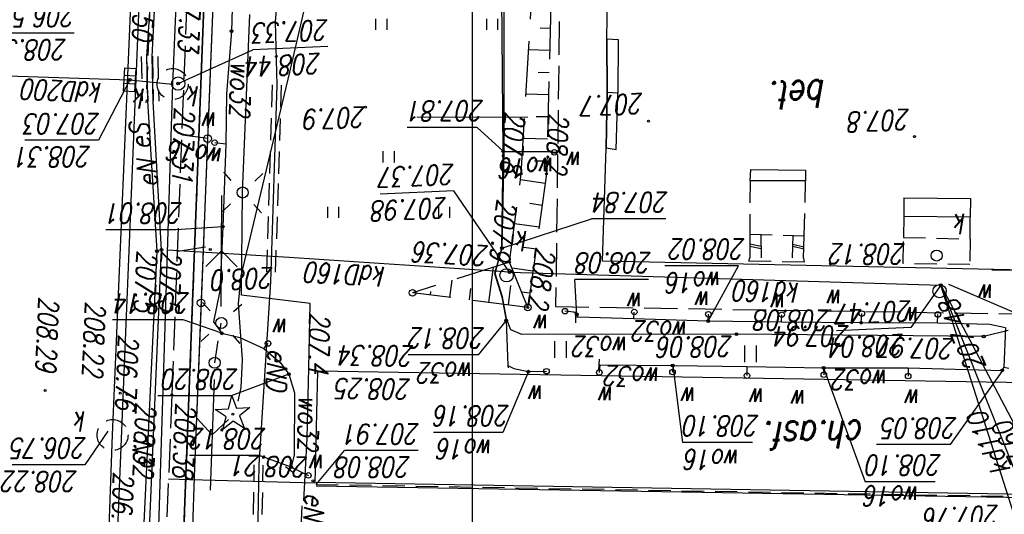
# Model space of a CAD drawing. Extents: x -110 to 11927435, y -6590197 to 5675023.
# Tile 51 of 71: x -69 to -25, y -143 to -121. Entities that reach past the tile are written whole.
import ezdxf
from ezdxf.enums import TextEntityAlignment as Align

# ---------------------------------------------------------------- set-up
doc = ezdxf.new("R2010")
doc.units = 0
doc.header["$PDMODE"] = 33
doc.header["$PDSIZE"] = 0.3
for name, pattern in [('1', [0]), ('2', [1.5, 1, -0.5]), ('BGT', [0]), ('BLO', [0]), ('BUD', [0]), ('BUW', [1.5, 1, -0.5]), ('KOC', [2, 1.5, -0.5]), ('KOJ', [0]), ('KOU', [1.5, 1, -0.5]), ('UBE', [1.5, 1, -0.5]), ('UOK', [1.5, 1, -0.5]), ('UPE', [0]), ('UPK', [0]), ('UPW', [0]), ('UXE', [1.5, 1, -0.5]), ('WRC', [0]), ('WSD', [3.5, 2.5, -1]), ('WSQ', [3.5, 2.5, -1])]:
    doc.linetypes.add(name, pattern=pattern)
doc.layers.get('0').update_dxf_attribs({"color": 250, "linetype": 'CONTINUOUS', "lineweight": 100})
doc.layers.add('_0', color=7, linetype='CONTINUOUS')
doc.layers.add('PARSI', color=7, linetype='CONTINUOUS', lineweight=20, true_color=0x0a0909)
doc.styles.add('K1_ACAD', font='romans.shx', dxfattribs={"width": 0.8, "oblique": 12})
doc.linetypes.add('BGS', pattern='A,3.75,[45,msgB.shx,S=0.625,R=0,X=0,Y=0],3.75', length=7.5)

# ---------------------------------------------------------------- blocks, each defined once
blk = doc.blocks.new('other_BUJ')
at = {"linetype": 'Continuous'}
blk.add_circle((0, 0), 0.25, dxfattribs=at)
blk = doc.blocks.new('other_WSU')
at = {"linetype": 'Continuous'}
blk.add_circle((0, 0), 0.045, dxfattribs=at)
blk = doc.blocks.new('other_WSP')
at = {"linetype": 'Continuous'}
blk.add_circle((0, 0), 0.045, dxfattribs=at)
blk = doc.blocks.new('other_SLS')
at = {"linetype": 'Continuous'}
blk.add_circle((0, 0), 0.25, dxfattribs=at)
blk = doc.blocks.new('other_PNN')
at = {"linetype": 'Continuous'}
for p, q in [((3.25, 0), (2.5429, 0.7071)), ((0.75, 0), (5.75, 0)), ((3.25, 0), (2.5429, -0.7071))]:
    blk.add_line(p, q, dxfattribs=at)
blk = doc.blocks.new('other_LAT')
at = {"linetype": 'Continuous'}
for p, q in [((0, 0.75), (0, 1.25)), ((-1.25, 0), (-0.75, 0)), ((0.75, 0), (1.25, 0)), ((0, -0.75), (0, -1.25))]:
    blk.add_line(p, q, dxfattribs=at)
blk = doc.blocks.new('other_UGE')
at = {"linetype": 'Continuous'}
blk.add_circle((0, 0), 0.0625, dxfattribs=at)
blk = doc.blocks.new('other_WLZ')
at = {"linetype": 'Continuous'}
blk.add_circle((0, 0), 0.3, dxfattribs=at)
blk = doc.blocks.new('other_KRA')
at = {"linetype": 'Continuous'}
for p, q in [((-0.525, -0.25), (-0.525, 0.25)), ((-0.525, 0.25), (0.525, 0.25)), ((-0.175, -0.25), (-0.175, 0.25)), ((0.175, -0.25), (0.175, 0.25)), ((0.525, 0.25), (0.525, -0.25)), ((0.525, -0.25), (-0.525, -0.25))]:
    blk.add_line(p, q, dxfattribs=at)
blk = doc.blocks.new('other_UGK')
at = {"linetype": 'Continuous'}
blk.add_circle((0, 0), 0.0625, dxfattribs=at)
blk = doc.blocks.new('ARM')
at = {"linetype": 'Continuous'}
blk.add_circle((0, 0), 0.125, dxfattribs=at)
blk = doc.blocks.new('other_UGW')
at = {"linetype": 'Continuous'}
blk.add_circle((0, 0), 0.0625, dxfattribs=at)
blk = doc.blocks.new('other_USW')
at = {"linetype": 'Continuous'}
blk.add_line((0, -0.25), (0, 0.25), dxfattribs=at)
blk = doc.blocks.new('other_DIG')
at = {"linetype": 'Continuous'}
for p, q in [((-0.3012, 0.09375), (-0.4937, 0.6621)), ((-0.4937, 0.6621), (-0.0039, 0.31545)), ((-0.0039, 0.31545), (0.4771, 0.67415)), ((0.4771, 0.67415), (0.2988, 0.1012)), ((-0.78225, -0.26495), (-0.3012, 0.09375)), ((0.2988, 0.1012), (0.7886, -0.24545)), ((-0.18225, -0.2575), (-0.78225, -0.26495)), ((0.01025, -0.82585), (-0.18225, -0.2575)), ((0.1886, -0.2529), (0.01025, -0.82585)), ((0.7886, -0.24545), (0.1886, -0.2529))]:
    blk.add_line(p, q, dxfattribs=at)
blk.add_circle((0, 0), 0.045, dxfattribs=at)
blk = doc.blocks.new('TRA1')
at = {"linetype": 'Continuous'}
for p, q in [((-0.2625, -0.375), (-0.2625, 0.375)), ((0.2625, -0.375), (0.2625, 0.375))]:
    blk.add_line(p, q, dxfattribs=at)
blk = doc.blocks.new('other_TRA')
at = {"linetype": 'Continuous'}
for p, q in [((-2.75, 1.37695), (-2.75, 0.87695)), ((-2.25, 1.37695), (-2.25, 0.87695)), ((2.25, 1.37695), (2.25, 0.87695)), ((2.75, 1.37695), (2.75, 0.87695)), ((-0.25, -1.12305), (-0.25, -1.62305)), ((0.25, -1.12305), (0.25, -1.62305))]:
    blk.add_line(p, q, dxfattribs=at)
blk = doc.blocks.new('mzsk01')
at = {"layer": 'PARSI'}
for p, q in [((0, -5), (0, 5)), ((5, 0), (-5, 0))]:
    blk.add_line(p, q, dxfattribs=at)
blk = doc.blocks.new('mdcp Łuszczanowiece')
at = {"layer": '_0'}
for p, q in [((6591200, 5674750), (6591200, 5675000)), ((6591213.17, 5674822.79), (6591209.285, 5674720.792)), ((6591213.17, 5674822.79), (6591210.449, 5674751.347)), ((6591210.81, 5674760.84), (6591213.17, 5674822.79))]:
    blk.add_line(p, q, dxfattribs=at)
at = {"layer": '_0', "linetype": 'UPK'}
for p, q in [((6591218.045, 5674864.199), (6591216.226, 5674814.336)), ((6591213.517, 5674798.506), (6591215.424, 5674858.608)), ((6591173.975, 5674822.908), (6591178.863, 5674807.576)), ((6591173.896, 5674820.061), (6591178.863, 5674807.576)), ((6591142.609, 5674817.71), (6591207.045, 5674816.643)), ((6591142.607, 5674817.55), (6591207.043, 5674816.483)), ((6591178.863, 5674807.576), (6591173.828, 5674817.135)), ((6591216.226, 5674814.336), (6591214.111, 5674764.394)), ((6591216.226, 5674814.336), (6591214.111, 5674764.394)), ((6591178.515, 5674807.531), (6591175.538, 5674808.818)), ((6591198.317, 5674806.988), (6591178.863, 5674807.576)), ((6591198.317, 5674806.988), (6591208.258, 5674806.324)), ((6591208.258, 5674806.324), (6591213.755, 5674805.998)), ((6591211.897, 5674758.816), (6591213.517, 5674798.506)), ((6591211.897, 5674758.816), (6591213.517, 5674798.506)), ((6591215.451, 5674798.316), (6591213.517, 5674798.506)), ((6591221.951, 5674798.108), (6591215.451, 5674798.316))]:
    blk.add_line(p, q, dxfattribs=at)
at = {"layer": '_0', "linetype": 'KOJ'}
for p, q in [((6591213.829, 5674765.013), (6591216.631, 5674834.051)), ((6591213.829, 5674765.013), (6591216.631, 5674834.051)), ((6591206.988, 5674811.451), (6591207.096, 5674816.51)), ((6591206.988, 5674811.451), (6591207.096, 5674816.51)), ((6591207.096, 5674816.51), (6591212.723, 5674816.36)), ((6591207.096, 5674816.51), (6591212.723, 5674816.36)), ((6591212.723, 5674816.36), (6591213.71, 5674816.332)), ((6591173.788, 5674812.008), (6591206.988, 5674811.451)), ((6591175.058, 5674806.896), (6591194.123, 5674806.493)), ((6591194.123, 5674806.493), (6591193.967, 5674801.381)), ((6591193.967, 5674801.381), (6591193.922, 5674798.886)), ((6591193.922, 5674798.886), (6591193.933, 5674796.464)), ((6591193.933, 5674796.464), (6591193.66, 5674777.423))]:
    blk.add_line(p, q, dxfattribs=at)
at = {"layer": '_0', "linetype": 'KOC'}
for p, q in [((6591213.549, 5674812.531), (6591214.355, 5674832.224)), ((6591213.039, 5674799.018), (6591213.549, 5674812.531)), ((6591196.24, 5674808.543), (6591175.586, 5674808.87)), ((6591195.72, 5674767.689), (6591196.24, 5674808.543)), ((6591195.72, 5674767.689), (6591196.24, 5674808.543)), ((6591213.284, 5674806.048), (6591212.029, 5674805.851)), ((6591211.935, 5674800.966), (6591213.069, 5674800.818)), ((6591212.577, 5674786.784), (6591213.039, 5674799.018))]:
    blk.add_line(p, q, dxfattribs=at)
at = {"layer": '_0', "linetype": 'UPE'}
for p, q in [((6591214.8, 5674824.08), (6591214.02, 5674805.99)), ((6591215.07, 5674824.07), (6591214.22, 5674806.04)), ((6591207.96, 5674823.839), (6591207.668, 5674817.539)), ((6591209.662, 5674817.369), (6591209.761, 5674823.153)), ((6591207.599, 5674817.312), (6591207.442, 5674814.478)), ((6591209.633, 5674815.69), (6591209.662, 5674817.369)), ((6591209.099, 5674807.43), (6591209.633, 5674815.69)), ((6591207.442, 5674814.478), (6591207.371, 5674811.32)), ((6591207.371, 5674811.32), (6591207.306, 5674808.406)), ((6591207.306, 5674808.406), (6591210.405, 5674808.025)), ((6591210.405, 5674808.025), (6591210.359, 5674803.398)), ((6591208.82, 5674798.549), (6591209.099, 5674807.43)), ((6591214.02, 5674805.99), (6591214.39, 5674799.29)), ((6591214.22, 5674806.04), (6591214.64, 5674799.26)), ((6591210.359, 5674803.398), (6591210.03, 5674795.374)), ((6591214.39, 5674799.29), (6591214.44, 5674797.27)), ((6591214.64, 5674799.26), (6591214.68, 5674797.26)), ((6591208.89, 5674795.699), (6591208.82, 5674798.549)), ((6591214.44, 5674797.27), (6591214.14, 5674791.65)), ((6591214.68, 5674797.26), (6591214.3, 5674791.64)), ((6591208.354, 5674789.38), (6591208.89, 5674795.699))]:
    blk.add_line(p, q, dxfattribs=at)
at = {"layer": '_0', "linetype": 'KOU'}
for p, q in [((6591210.81, 5674760.84), (6591213.17, 5674822.79)), ((6591207.044, 5674816.563), (6591174.039, 5674817.134))]:
    blk.add_line(p, q, dxfattribs=at)
at = {"layer": '_0', "linetype": 'BGT'}
for p, q in [((6591212.53, 5674815.8), (6591212.658, 5674819.429)), ((6591212.234, 5674808.382), (6591212.53, 5674815.8)), ((6591211.937, 5674800.965), (6591212.234, 5674808.382)), ((6591211.641, 5674793.547), (6591211.937, 5674800.965))]:
    blk.add_line(p, q, dxfattribs=at)
at = {"layer": '_0', "linetype": 'UBE'}
for p, q in [((6591209.497, 5674819.425), (6591209.433, 5674815.694)), ((6591209.897, 5674819.418), (6591209.833, 5674815.687)), ((6591208.759, 5674802.996), (6591208.899, 5674807.436)), ((6591209.159, 5674802.983), (6591209.298, 5674807.423)), ((6591208.62, 5674798.555), (6591208.759, 5674802.996)), ((6591209.02, 5674798.543), (6591209.159, 5674802.983)), ((6591214.19, 5674797.264), (6591214.14, 5674799.284)), ((6591214.43, 5674797.255), (6591214.39, 5674799.255)), ((6591214.69, 5674797.276), (6591214.64, 5674799.296)), ((6591214.93, 5674797.265), (6591214.89, 5674799.265))]:
    blk.add_line(p, q, dxfattribs=at)
at = {"layer": '_0', "linetype": 'Continuous'}
for p, q in [((6591179.125, 5674816.443), (6591182.285, 5674816.443)), ((6591184.15, 5674811.31), (6591182.285, 5674816.443)), ((6591207.044, 5674816.563), (6591205.764, 5674815.043)), ((6591208.17, 5674815.79), (6591209.6, 5674815.256)), ((6591216.434, 5674814.163), (6591217.472, 5674815.682)), ((6591217.472, 5674815.682), (6591220.794, 5674815.682)), ((6591202.442, 5674815.043), (6591205.764, 5674815.043)), ((6591209.6, 5674815.256), (6591212.759, 5674815.256)), ((6591176.09, 5674811.42), (6591178.437, 5674814.773)), ((6591178.437, 5674814.773), (6591181.759, 5674814.773)), ((6591187.357, 5674814.678), (6591190.516, 5674814.678)), ((6591190.96, 5674811.2), (6591190.516, 5674814.678)), ((6591197.47, 5674811.48), (6591198.621, 5674814.219)), ((6591198.621, 5674814.219), (6591201.748, 5674814.219)), ((6591208.27, 5674811.59), (6591210.869, 5674812.575)), ((6591210.869, 5674812.575), (6591214.191, 5674812.575)), ((6591198.47, 5674809.17), (6591199.737, 5674810.714)), ((6591199.737, 5674810.714), (6591202.897, 5674810.714)), ((6591211.3, 5674809.75), (6591213.043, 5674809.14)), ((6591178.863, 5674807.576), (6591180.218, 5674809.493)), ((6591180.218, 5674809.493), (6591183.57, 5674809.633)), ((6591189.36, 5674809.2), (6591187.995, 5674806.703)), ((6591195.28, 5674808.9), (6591195.371, 5674807.321)), ((6591213.043, 5674809.14), (6591216.235, 5674809.14)), ((6591192.049, 5674807.321), (6591195.371, 5674807.321)), ((6591173.274, 5674806.899), (6591176.564, 5674806.899)), ((6591187.995, 5674806.703), (6591191.318, 5674806.703)), ((6591198.317, 5674806.988), (6591200.83, 5674803.329)), ((6591198.66, 5674805.91), (6591194.623, 5674804.591)), ((6591211.25, 5674804.94), (6591213.374, 5674805.084)), ((6591213.374, 5674805.084), (6591216.533, 5674805.084)), ((6591191.268, 5674804.591), (6591194.623, 5674804.591)), ((6591200.83, 5674803.329), (6591204.149, 5674803.468)), ((6591198.61, 5674801.54), (6591199.778, 5674800.465)), ((6591215.451, 5674798.316), (6591216.862, 5674801.044)), ((6591216.862, 5674801.044), (6591220.184, 5674801.044)), ((6591199.778, 5674800.465), (6591202.938, 5674800.465)), ((6591213.263, 5674798.486), (6591209.903, 5674796.957)), ((6591206.519, 5674796.815), (6591209.903, 5674796.957)), ((6591217.958, 5674796.216), (6591221.28, 5674796.216))]:
    blk.add_line(p, q, dxfattribs=at)
at = {"layer": '_0', "linetype": 'UPW'}
for p, q in [((6591208.17, 5674815.79), (6591207.39, 5674816.16)), ((6591208.17, 5674815.79), (6591208.23, 5674815.91)), ((6591208.04, 5674815.23), (6591208.17, 5674815.79)), ((6591208.02, 5674812.44), (6591208.04, 5674815.23)), ((6591208.27, 5674811.59), (6591208.02, 5674812.44)), ((6591180.34, 5674811.31), (6591180.34, 5674811.68)), ((6591184.15, 5674811.31), (6591184.14, 5674811.62)), ((6591187.62, 5674811.25), (6591187.61, 5674811.66)), ((6591190.96, 5674811.2), (6591190.97, 5674811.5)), ((6591194.24, 5674811.17), (6591194.27, 5674811.52)), ((6591197.47, 5674811.48), (6591196.65, 5674811.46)), ((6591198.13, 5674811.33), (6591197.47, 5674811.48)), ((6591208.65, 5674811.08), (6591208.27, 5674811.59)), ((6591176.03, 5674811.27), (6591175.8, 5674811.32)), ((6591175.94, 5674809.51), (6591176.03, 5674811.27)), ((6591176.09, 5674811.42), (6591176.03, 5674811.27)), ((6591180.34, 5674811.31), (6591176.09, 5674811.42)), ((6591184.15, 5674811.31), (6591180.34, 5674811.31)), ((6591187.62, 5674811.25), (6591184.15, 5674811.31)), ((6591190.96, 5674811.2), (6591187.62, 5674811.25)), ((6591194.24, 5674811.17), (6591190.96, 5674811.2)), ((6591194.29, 5674811.17), (6591194.24, 5674811.17)), ((6591198.4, 5674811.2), (6591198.13, 5674811.33)), ((6591198.4, 5674811.2), (6591198.38, 5674811.3)), ((6591198.47, 5674809.17), (6591198.4, 5674811.2)), ((6591209.4, 5674810.44), (6591208.65, 5674811.08)), ((6591209.4, 5674810.44), (6591209.21, 5674810.21)), ((6591210.49, 5674809.94), (6591209.4, 5674810.44)), ((6591175.83, 5674809.62), (6591176.93, 5674809.89)), ((6591176.93, 5674809.89), (6591188.08, 5674809.79)), ((6591188.08, 5674809.79), (6591197.76, 5674809.81)), ((6591197.76, 5674809.81), (6591198.26, 5674809.59)), ((6591211.3, 5674809.75), (6591210.49, 5674809.94)), ((6591211.67, 5674809.23), (6591211.3, 5674809.75)), ((6591175.94, 5674809.51), (6591176.65, 5674809.35)), ((6591176.65, 5674809.35), (6591179.01, 5674809.29)), ((6591179.01, 5674809.29), (6591179, 5674808.9)), ((6591179.01, 5674809.29), (6591182.46, 5674809.27)), ((6591182.46, 5674809.27), (6591182.43, 5674808.86)), ((6591182.46, 5674809.27), (6591186.05, 5674809.24)), ((6591186.05, 5674809.24), (6591186.04, 5674808.91)), ((6591186.05, 5674809.24), (6591189.36, 5674809.2)), ((6591198.26, 5674809.59), (6591198.45, 5674809.1)), ((6591211.39, 5674807.83), (6591211.67, 5674809.23)), ((6591189.36, 5674809.2), (6591189.35, 5674808.89)), ((6591189.36, 5674809.2), (6591192.71, 5674809.1)), ((6591192.71, 5674809.1), (6591192.69, 5674808.79)), ((6591192.71, 5674809.1), (6591195.22, 5674809.02)), ((6591195.22, 5674809.02), (6591195.34, 5674809.03)), ((6591195.22, 5674809.02), (6591195.28, 5674808.9)), ((6591195.28, 5674808.9), (6591195.42, 5674808.8)), ((6591195.42, 5674808.8), (6591195.82, 5674808.75)), ((6591198.45, 5674809.1), (6591198.63, 5674808.1)), ((6591198.67, 5674808.1), (6591198.47, 5674809.17)), ((6591198.63, 5674808.1), (6591198.96, 5674807.05)), ((6591199, 5674807.05), (6591198.67, 5674808.1)), ((6591211.25, 5674804.94), (6591211.39, 5674807.83)), ((6591198.96, 5674807.05), (6591198.66, 5674805.91)), ((6591198.66, 5674805.91), (6591199, 5674807.05)), ((6591198.58, 5674801.55), (6591198.66, 5674805.91)), ((6591198.66, 5674805.91), (6591198.61, 5674801.54)), ((6591211.12, 5674801.22), (6591211.25, 5674804.94)), ((6591196.42, 5674801.55), (6591196.3, 5674801.59)), ((6591198.58, 5674801.55), (6591196.42, 5674801.55)), ((6591198.58, 5674791.48), (6591198.58, 5674801.55)), ((6591198.61, 5674801.54), (6591198.69, 5674790.54)), ((6591211.09, 5674798.94), (6591211.12, 5674801.22)), ((6591211.12, 5674801.22), (6591211.62, 5674801.15)), ((6591210.86, 5674796.12), (6591211.09, 5674798.94)), ((6591210.7, 5674791.27), (6591210.86, 5674796.12))]:
    blk.add_line(p, q, dxfattribs=at)
at = {"layer": '_0', "linetype": 'BGS'}
blk.add_line((6591210.16, 5674756.46), (6591212.53, 5674815.8), dxfattribs=at)
at = {"layer": '_0', "linetype": 'WRC'}
for p, q in [((6591210.558, 5674812.805), (6591210.421, 5674812.197)), ((6591210.421, 5674812.197), (6591210.371, 5674810.947)), ((6591210.371, 5674810.947), (6591210.547, 5674808.401)), ((6591210.547, 5674808.401), (6591210.419, 5674807.156)), ((6591210.419, 5674807.156), (6591208.236, 5674797.967)), ((6591208.236, 5674797.967), (6591206.571, 5674790.897))]:
    blk.add_line(p, q, dxfattribs=at)
at = {"layer": '_0', "linetype": '2'}
blk.add_line((6591211.618, 5674811.079), (6591211.323, 5674809.285), dxfattribs=at)
at = {"layer": '_0', "linetype": 'WSQ'}
for p, q in [((6591196.65, 5674802.56), (6591197.49, 5674808.58)), ((6591197.49, 5674808.58), (6591202.69, 5674807.92)), ((6591196.28, 5674787.89), (6591196.65, 5674802.56))]:
    blk.add_line(p, q, dxfattribs=at)
at = {"layer": '_0', "linetype": '1'}
for p, q in [((6591197.49, 5674808.58), (6591198.32, 5674806.54)), ((6591197.49, 5674808.58), (6591198.32, 5674806.54)), ((6591198.369, 5674808.468), (6591198.257, 5674807.587)), ((6591199.249, 5674808.357), (6591199.047, 5674806.77)), ((6591197.401, 5674807.939), (6591197.772, 5674807.887)), ((6591200.128, 5674808.245), (6591200.061, 5674807.722)), ((6591201.007, 5674808.134), (6591200.909, 5674807.357)), ((6591201.886, 5674808.022), (6591201.866, 5674807.858)), ((6591197.262, 5674806.949), (6591198.207, 5674806.817)), ((6591197.124, 5674805.958), (6591197.673, 5674805.882)), ((6591196.986, 5674804.968), (6591198.09, 5674804.814)), ((6591196.848, 5674803.977), (6591197.403, 5674803.9)), ((6591196.71, 5674802.987), (6591197.826, 5674802.831)), ((6591196.636, 5674801.991), (6591197.195, 5674801.977)), ((6591196.61, 5674800.992), (6591197.696, 5674800.964)), ((6591196.585, 5674799.992), (6591197.111, 5674799.979)), ((6591196.56, 5674798.992), (6591197.579, 5674798.967)), ((6591196.535, 5674797.993), (6591197.027, 5674797.98)), ((6591196.51, 5674796.993), (6591197.461, 5674796.969)), ((6591196.484, 5674795.993), (6591196.943, 5674795.982))]:
    blk.add_line(p, q, dxfattribs=at)
at = {"layer": '_0', "linetype": 'WSD'}
for p, q in [((6591198.32, 5674806.54), (6591202.69, 5674807.92)), ((6591198.32, 5674806.54), (6591197.79, 5674802.56)), ((6591197.79, 5674802.56), (6591196.93, 5674787.94))]:
    blk.add_line(p, q, dxfattribs=at)
at = {"layer": '_0', "linetype": 'BUW'}
for p, q in [((6591177.539, 5674805.498), (6591177.551, 5674806.65)), ((6591177.551, 5674806.65), (6591180.556, 5674806.606)), ((6591180.556, 5674806.606), (6591180.555, 5674805.424)), ((6591185.06, 5674806.364), (6591185.023, 5674806.542)), ((6591185.023, 5674806.542), (6591187.527, 5674806.497)), ((6591187.527, 5674806.497), (6591187.473, 5674806.344)), ((6591180.555, 5674805.424), (6591177.539, 5674805.498)), ((6591177.539, 5674805.498), (6591177.541, 5674804.497)), ((6591180.535, 5674804.472), (6591180.555, 5674805.424)), ((6591185.023, 5674805.351), (6591184.966, 5674802.866)), ((6591187.478, 5674805.284), (6591185.023, 5674805.351)), ((6591187.469, 5674802.871), (6591187.478, 5674805.284))]:
    blk.add_line(p, q, dxfattribs=at)
at = {"layer": '_0', "linetype": 'BLO'}
for p, q in [((6591185.06, 5674806.364), (6591185.023, 5674805.351)), ((6591185.56, 5674806.345), (6591185.522, 5674805.332)), ((6591186.978, 5674805.281), (6591186.973, 5674806.342)), ((6591187.478, 5674805.284), (6591187.473, 5674806.344)), ((6591185.041, 5674805.857), (6591185.537, 5674805.737)), ((6591185.045, 5674805.959), (6591185.541, 5674805.839)), ((6591187.475, 5674805.814), (6591186.975, 5674805.918)), ((6591187.476, 5674805.708), (6591186.975, 5674805.812))]:
    blk.add_line(p, q, dxfattribs=at)
at = {"layer": '_0', "linetype": 'BUD'}
for p, q in [((6591177.526, 5674803.666), (6591177.541, 5674804.497)), ((6591180.535, 5674804.472), (6591177.541, 5674804.497)), ((6591180.53, 5674803.631), (6591180.535, 5674804.472)), ((6591180.53, 5674803.631), (6591177.526, 5674803.666)), ((6591184.966, 5674802.866), (6591187.469, 5674802.871)), ((6591184.976, 5674802.396), (6591184.966, 5674802.866)), ((6591187.469, 5674802.871), (6591187.44, 5674802.359)), ((6591187.44, 5674802.359), (6591184.976, 5674802.396)), ((6591193.514, 5674801.462), (6591193.44, 5674798.916)), ((6591193.967, 5674801.381), (6591193.514, 5674801.462)), ((6591193.922, 5674798.886), (6591193.967, 5674801.381)), ((6591193.421, 5674796.503), (6591193.44, 5674798.916)), ((6591193.44, 5674798.916), (6591193.922, 5674798.886)), ((6591193.933, 5674796.464), (6591193.922, 5674798.886)), ((6591193.933, 5674796.464), (6591193.421, 5674796.503))]:
    blk.add_line(p, q, dxfattribs=at)
at = {"layer": '_0', "linetype": 'UXE'}
blk.add_line((6591213.44, 5674767.74), (6591214.72, 5674799.36), dxfattribs=at)
at = {"layer": '_0', "linetype": 'UOK'}
for centre in [(6591216.226, 5674814.336), (6591213.517, 5674798.506)]:
    blk.add_circle(centre, 0.7, dxfattribs=at)
at = {"layer": '_0', "linetype": 'BGT'}
for centre in [(6591212.234, 5674808.382), (6591211.937, 5674800.965)]:
    blk.add_circle(centre, 0.17, dxfattribs=at)
at = {"layer": '_0', "linetype": '1'}
for p in [(6591197.49, 5674808.58), (6591202.69, 5674807.92)]:
    blk.add_point(p, dxfattribs=at)
at = {"layer": '_0'}
for name, p, rotation in [('other_PNN', (6591211.618, 5674811.079), 88.02681230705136), ('other_WSU', (6591207.195, 5674816.408), 2.39722245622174), ('other_USW', (6591208.23, 5674815.91), 53.18339455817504), ('other_DIG', (6591210.8, 5674813.397), 2.397331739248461), ('other_WSU', (6591213.549, 5674812.531), 2.397441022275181), ('other_WSU', (6591215.566, 5674812.511), 2.3975503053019), ('other_WSU', (6591215.884, 5674812.452), 2.3975503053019), ('other_WSU', (6591219.263, 5674812.33), 2.397714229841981), ('other_USW', (6591194.29, 5674811.17), 355.4939572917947), ('other_LAT', (6591211.323, 5674809.285), 42.16233791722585), ('other_SLS', (6591211.618, 5674811.079), 2.39735906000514), ('other_USW', (6591195.34, 5674809.03), 359.1696259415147), ('other_SLS', (6591211.323, 5674809.285), 2.397331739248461), ('other_PNN', (6591211.323, 5674809.285), 269.7365092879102), ('other_WLZ', (6591178.922, 5674807.848), 2.396047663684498), ('other_UGK', (6591178.863, 5674807.576), 2.396047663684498), ('other_WLZ', (6591198.451, 5674807.134), 2.396730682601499), ('other_UGK', (6591198.317, 5674806.988), 2.396703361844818), ('other_BUJ', (6591179.049, 5674806.242), 2.396020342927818), ('other_WSP', (6591211.817, 5674805.974), 2.397331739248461), ('other_LAT', (6591210.359, 5674803.398), 42.98674175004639), ('other_SLS', (6591210.359, 5674803.398), 2.39724977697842), ('other_WSP', (6591180.055, 5674800.879), 2.395829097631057), ('other_WSP', (6591192.046, 5674800.179), 2.396238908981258), ('other_WSP', (6591204.815, 5674799.543), 2.3968672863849), ('other_KRA', (6591215.451, 5674798.316), 266.8123687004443), ('other_UGK', (6591213.263, 5674798.486), 269.9999974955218), ('other_UGK', (6591215.451, 5674798.316), 269.9999974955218)]:
    blk.add_blockref(name, p, dxfattribs=dict(at, rotation=rotation))
at = {"layer": '_0', "color": 253}
for name, p, rotation in [('other_PNN', (6591211.618, 5674811.079), 88.02681230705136), ('other_WSU', (6591207.195, 5674816.408), 2.39722245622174), ('other_USW', (6591208.23, 5674815.91), 53.18339455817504), ('other_DIG', (6591210.8, 5674813.397), 2.397331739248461), ('other_WSU', (6591213.549, 5674812.531), 2.397441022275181), ('other_WSU', (6591215.566, 5674812.511), 2.3975503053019), ('other_WSU', (6591215.884, 5674812.452), 2.3975503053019), ('other_WSU', (6591219.263, 5674812.33), 2.397714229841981), ('other_USW', (6591194.29, 5674811.17), 355.4939572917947), ('other_LAT', (6591211.323, 5674809.285), 42.16233791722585), ('other_SLS', (6591211.618, 5674811.079), 2.39735906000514), ('other_USW', (6591195.34, 5674809.03), 359.1696259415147), ('other_SLS', (6591211.323, 5674809.285), 2.397331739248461), ('other_PNN', (6591211.323, 5674809.285), 269.7365092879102), ('other_WLZ', (6591178.922, 5674807.848), 2.396047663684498), ('other_UGK', (6591178.863, 5674807.576), 2.396047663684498), ('other_WLZ', (6591198.451, 5674807.134), 2.396730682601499), ('other_UGK', (6591198.317, 5674806.988), 2.396703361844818), ('other_BUJ', (6591179.049, 5674806.242), 2.396020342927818), ('other_WSP', (6591211.817, 5674805.974), 2.397331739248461), ('other_LAT', (6591210.359, 5674803.398), 42.98674175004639), ('other_SLS', (6591210.359, 5674803.398), 2.39724977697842), ('other_WSP', (6591180.055, 5674800.879), 2.395829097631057), ('other_WSP', (6591192.046, 5674800.179), 2.396238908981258), ('other_WSP', (6591204.815, 5674799.543), 2.3968672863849), ('other_KRA', (6591215.451, 5674798.316), 266.8123687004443), ('other_UGK', (6591213.263, 5674798.486), 269.9999974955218), ('other_UGK', (6591215.451, 5674798.316), 269.9999974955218)]:
    blk.add_blockref(name, p, dxfattribs=dict(at, rotation=rotation))
at = {"layer": '_0'}
for name, p in [('ARM', (6591207.39, 5674816.16)), ('other_UGW', (6591208.17, 5674815.79)), ('other_UGW', (6591176.09, 5674811.42)), ('ARM', (6591180.34, 5674811.68)), ('ARM', (6591184.14, 5674811.62)), ('ARM', (6591187.61, 5674811.66)), ('ARM', (6591190.97, 5674811.5)), ('ARM', (6591194.27, 5674811.52)), ('ARM', (6591196.65, 5674811.46)), ('other_UGW', (6591197.47, 5674811.48)), ('other_UGW', (6591208.27, 5674811.59)), ('other_UGW', (6591184.15, 5674811.31)), ('TRA1', (6591187.452, 5674810.677)), ('other_UGW', (6591190.96, 5674811.2)), ('TRA1', (6591196.027, 5674810.483)), ('ARM', (6591209.21, 5674810.21)), ('other_UGW', (6591176.93, 5674809.89)), ('other_UGW', (6591188.08, 5674809.79)), ('other_UGW', (6591211.3, 5674809.75)), ('other_UGW', (6591182.46, 5674809.27)), ('other_UGW', (6591189.36, 5674809.2)), ('other_UGW', (6591198.47, 5674809.17)), ('ARM', (6591179, 5674808.9)), ('ARM', (6591182.43, 5674808.86)), ('ARM', (6591186.04, 5674808.91)), ('ARM', (6591189.35, 5674808.89)), ('ARM', (6591192.69, 5674808.79)), ('other_UGW', (6591195.28, 5674808.9)), ('ARM', (6591195.82, 5674808.75)), ('other_WSU', (6591183.87, 5674808.72)), ('other_WSP', (6591197.49, 5674808.58)), ('other_WSU', (6591183.84, 5674806.62)), ('other_WSP', (6591198.32, 5674806.54)), ('other_UGW', (6591198.66, 5674805.91)), ('other_UGE', (6591214.02, 5674805.99)), ('other_UGE', (6591214.22, 5674806.04)), ('other_UGW', (6591211.25, 5674804.94)), ('other_TRA', (6591203.763, 5674803.163)), ('other_WSP', (6591196.65, 5674802.56)), ('other_WSP', (6591197.79, 5674802.56)), ('ARM', (6591196.3, 5674801.59)), ('other_UGW', (6591198.61, 5674801.54)), ('ARM', (6591211.62, 5674801.15)), ('other_WLZ', (6591213.263, 5674798.486)), ('other_TRA', (6591201.595, 5674794.687)), ('other_UGW', (6591210.86, 5674796.12))]:
    blk.add_blockref(name, p, dxfattribs=at)
at = {"layer": '_0', "color": 253}
for name, p in [('ARM', (6591207.39, 5674816.16)), ('other_UGW', (6591208.17, 5674815.79)), ('other_UGW', (6591176.09, 5674811.42)), ('ARM', (6591180.34, 5674811.68)), ('ARM', (6591184.14, 5674811.62)), ('ARM', (6591187.61, 5674811.66)), ('ARM', (6591190.97, 5674811.5)), ('ARM', (6591194.27, 5674811.52)), ('ARM', (6591196.65, 5674811.46)), ('other_UGW', (6591197.47, 5674811.48)), ('other_UGW', (6591208.27, 5674811.59)), ('other_UGW', (6591184.15, 5674811.31)), ('TRA1', (6591187.452, 5674810.677)), ('other_UGW', (6591190.96, 5674811.2)), ('TRA1', (6591196.027, 5674810.483)), ('ARM', (6591209.21, 5674810.21)), ('other_UGW', (6591176.93, 5674809.89)), ('other_UGW', (6591188.08, 5674809.79)), ('other_UGW', (6591211.3, 5674809.75)), ('other_UGW', (6591182.46, 5674809.27)), ('other_UGW', (6591189.36, 5674809.2)), ('other_UGW', (6591198.47, 5674809.17)), ('ARM', (6591179, 5674808.9)), ('ARM', (6591182.43, 5674808.86)), ('ARM', (6591186.04, 5674808.91)), ('ARM', (6591189.35, 5674808.89)), ('ARM', (6591192.69, 5674808.79)), ('other_UGW', (6591195.28, 5674808.9)), ('ARM', (6591195.82, 5674808.75)), ('other_WSU', (6591183.87, 5674808.72)), ('other_WSP', (6591197.49, 5674808.58)), ('other_WSU', (6591183.84, 5674806.62)), ('other_WSP', (6591198.32, 5674806.54)), ('other_UGW', (6591198.66, 5674805.91)), ('other_UGE', (6591214.02, 5674805.99)), ('other_UGE', (6591214.22, 5674806.04)), ('other_UGW', (6591211.25, 5674804.94)), ('other_TRA', (6591203.763, 5674803.163)), ('other_WSP', (6591196.65, 5674802.56)), ('other_WSP', (6591197.79, 5674802.56)), ('ARM', (6591196.3, 5674801.59)), ('other_UGW', (6591198.61, 5674801.54)), ('ARM', (6591211.62, 5674801.15)), ('other_WLZ', (6591213.263, 5674798.486)), ('other_TRA', (6591201.595, 5674794.687)), ('other_UGW', (6591210.86, 5674796.12))]:
    blk.add_blockref(name, p, dxfattribs=at)
at = {"layer": '_0', "color": 253, "xscale": 0.5, "yscale": 0.5, "zscale": 0.5}
blk.add_blockref('mzsk01', (6591200, 5674800), dxfattribs=at)
at = {"layer": '_0', "style": 'K1_ACAD', "oblique": 12, "width": 0.8}
for s, rotation, p in [('207.76', 2.3963, (6591176.204, 5674818.417)), ('208.04', 2.3961, (6591180.489, 5674810.705)), ('207.47', 2.3961, (6591180.15, 5674809.189)), ('207.5', 87.3, (6591214.22, 5674806.04)), ('207.98', 2.3968, (6591201.101, 5674804.541)), ('207.37', 2.3968, (6591200.762, 5674803.026)), ('208.44', 2.3972, (6591206.79, 5674798.028)), ('207.33', 2.3972, (6591206.451, 5674796.512))]:
    blk.add_text(s, height=0.9, rotation=rotation, dxfattribs=at).set_placement(p, align=Align.TOP_LEFT)
for s, height, rotation, p in [('eND', 0.9, 86.8296, (6591207.547, 5674816.945)), ('206.74', 0.9, 87.9125, (6591216.173, 5674815.977)), ('wo16', 0.9, 359.3817, (6591179.795, 5674816.658)), ('207.60', 0.9, 297.7772, (6591174.183, 5674816.6)), ('kd110', 0.9, 293.5384, (6591175.689, 5674815.911)), ('wo16', 0.9, 359.3817, (6591187.898, 5674815.011)), ('208.21', 0.9, 358.4414, (6591207.395, 5674815.347)), ('208.38', 0.9, 87.6561, (6591213.366, 5674812.862)), ('208.32', 0.9, 87.6608, (6591215.167, 5674812.844)), ('eN', 0.9, 267.53, (6591214.45, 5674815.92)), ('ch.asf.', 1.25, 0.9368, (6591182.342, 5674813.677)), ('wo16', 0.9, 358.8127, (6591199.048, 5674814.555)), ('wo32', 0.9, 88.8912, (6591207.822, 5674812.539)), ('208.25', 0.9, 359.0628, (6591202.751, 5674811.835)), ('eND', 0.9, 87.358, (6591209.216, 5674810.442)), ('206.76', 0.9, 87.575, (6591215.957, 5674809.787)), ('wo32', 0.9, 357.7208, (6591191.475, 5674811.308)), ('wo32', 0.9, 0.8364, (6591199.933, 5674811.059)), ('207.48', 0.9, 292.9042, (6591176.821, 5674811.254)), ('208.34', 0.9, 359.0628, (6591202.608, 5674810.336)), ('207.4', 0.9, 88.7181, (6591207.328, 5674808.8)), ('208.22', 0.9, 87.6649, (6591217.445, 5674808.3)), ('208.29', 0.9, 87.5824, (6591219.548, 5674808.083)), ('207.97', 0.9, 358.4926, (6591178.235, 5674810.015)), ('208.06', 0.9, 0.4982, (6591188.24, 5674809.895)), ('wo32', 0.9, 359.7285, (6591192.93, 5674809.906)), ('wo32', 0.9, 359.7285, (6591190.232, 5674809.212)), ('208.08', 0.9, 359.5954, (6591183.87, 5674808.72)), ('kd160', 0.9, 358.1319, (6591185.216, 5674807.472)), ('207.5', 0.9, 87.53, (6591214.02, 5674805.99)), ('wo16', 0.9, 1.3322, (6591188.733, 5674806.965)), ('kdD160', 0.9, 356.597, (6591203.883, 5674806.751)), ('208.0', 0.9, 2.3972, (6591208.965, 5674806.794)), ('207.36', 0.9, 356.6041, (6591199.23, 5674805.823)), ('eN', 0.9, 273.16, (6591214.18, 5674803.13)), ('wo16', 0.9, 0.2755, (6591196.256, 5674801.835)), ('207.31', 0.9, 88.1832, (6591213.427, 5674799.531)), ('wo16', 0.9, 350.7601, (6591211.158, 5674801.432)), ('eS', 0.9, 273.54, (6591214.51, 5674801.42)), ('207.8', 0.9, 2.3958, (6591180.264, 5674799.654)), ('207.9', 0.9, 2.3969, (6591204.815, 5674799.543)), ('207.7', 0.9, 2.3962, (6591192.288, 5674798.934)), ('wo32', 0.9, 88.1817, (6591210.877, 5674797.466)), ('kdD200', 0.9, 357.2432, (6591216.671, 5674798.46)), ('207.33', 0.9, 87.7324, (6591213.129, 5674793.63)), ('ksD150', 0.9, 87.5745, (6591215.187, 5674792.967))]:
    blk.add_text(s, height=height, rotation=rotation, dxfattribs=at).set_placement(p)
for s, p in [('208.22', (6591217.793, 5674816.882)), ('208.08', (6591202.763, 5674816.243)), ('206.75', (6591217.391, 5674815.382)), ('207.91', (6591202.361, 5674814.743)), ('208.31', (6591217.183, 5674802.244)), ('207.03', (6591216.781, 5674800.744)), ('208.30', (6591218.279, 5674797.416)), ('206.56', (6591217.877, 5674795.916))]:
    blk.add_text(s, height=0.9, dxfattribs=at).set_placement(p, align=Align.TOP_LEFT)
for s, p in [('208.10', (6591182.204, 5674816.143)), ('208.10', (6591190.436, 5674814.378)), ('208.08', (6591195.291, 5674807.021)), ('207.84', (6591194.542, 5674804.291))]:
    blk.add_text(s, height=0.9, dxfattribs=at).set_placement(p, align=Align.TOP_RIGHT)
for s, p in [('w', (6591207.295, 5674815.236)), ('w', (6591180.432, 5674812.29)), ('w', (6591185.566, 5674812.321)), ('w', (6591187.444, 5674812.235)), ('w', (6591190.522, 5674812.189)), ('w', (6591194.249, 5674812.17)), ('w', (6591197.415, 5674812.104)), ('w', (6591208.938, 5674809.096)), ('w', (6591180.46, 5674808.568)), ('w', (6591197.176, 5674808.915)), ('w', (6591183.947, 5674807.787)), ('w', (6591186.479, 5674807.973)), ('w', (6591189.895, 5674807.864)), ('w', (6591192.946, 5674807.918)), ('w', (6591177.108, 5674807.555)), ('w', (6591195.692, 5674801.557)), ('w', (6591212.14, 5674799.788)), ('k', (6591212.806, 5674798.602)), ('k', (6591215.239, 5674798.707))]:
    blk.add_text(s, height=0.9, dxfattribs=at).set_placement(p, align=Align.RIGHT)
for s, p in [('208.12', (6591209.278, 5674814.056)), ('208.05', (6591178.116, 5674813.573)), ('208.16', (6591198.3, 5674813.019)), ('wo32', (6591181.218, 5674811.403)), ('208.20', (6591210.548, 5674811.375)), ('207.94', (6591182.97, 5674809.423)), ('208.12', (6591199.416, 5674809.514)), ('208.14', (6591212.722, 5674807.94)), ('208.02', (6591187.674, 5674805.503)), ('208.01', (6591213.052, 5674803.884)), ('207.81', (6591199.457, 5674799.265))]:
    blk.add_text(s, height=0.9, dxfattribs=at).set_placement(p)
for s, rotation, p in [('k', 2.3976, (6591217.932, 5674813.289)), ('208.2', 82.467, (6591197.49, 5674808.58)), ('k', 2.3966, (6591197.996, 5674805.152)), ('k', 2.3959, (6591178.243, 5674804.38)), ('208.2', 88.218, (6591196.65, 5674802.56))]:
    blk.add_text(s, height=0.9, rotation=rotation, dxfattribs=at).set_placement(p, align=Align.RIGHT)
for s, rotation, p in [('208.12', 359.8274, (6591183.84, 5674806.62)), ('207.9', 82.9046, (6591198.32, 5674806.54)), ('207.8', 86.454, (6591197.79, 5674802.56))]:
    blk.add_text(s, height=0.9, rotation=rotation, dxfattribs=at).set_placement(p, align=Align.TOP_RIGHT)
blk.add_text('bet.', height=1.25, rotation=2.3959, dxfattribs=at).set_placement((6591185.305, 5674798.99), align=Align.MIDDLE)

msp = doc.modelspace()

# ---------------------------------------------------------------- block references
at = {"layer": '_0', "linetype": 'ByBlock', "lineweight": 9, "rotation": 180}
msp.add_blockref('mdcp Łuszczanowiece', (6591151.409, 5674674.849), dxfattribs=at)

doc.saveas('drawing.dxf')
